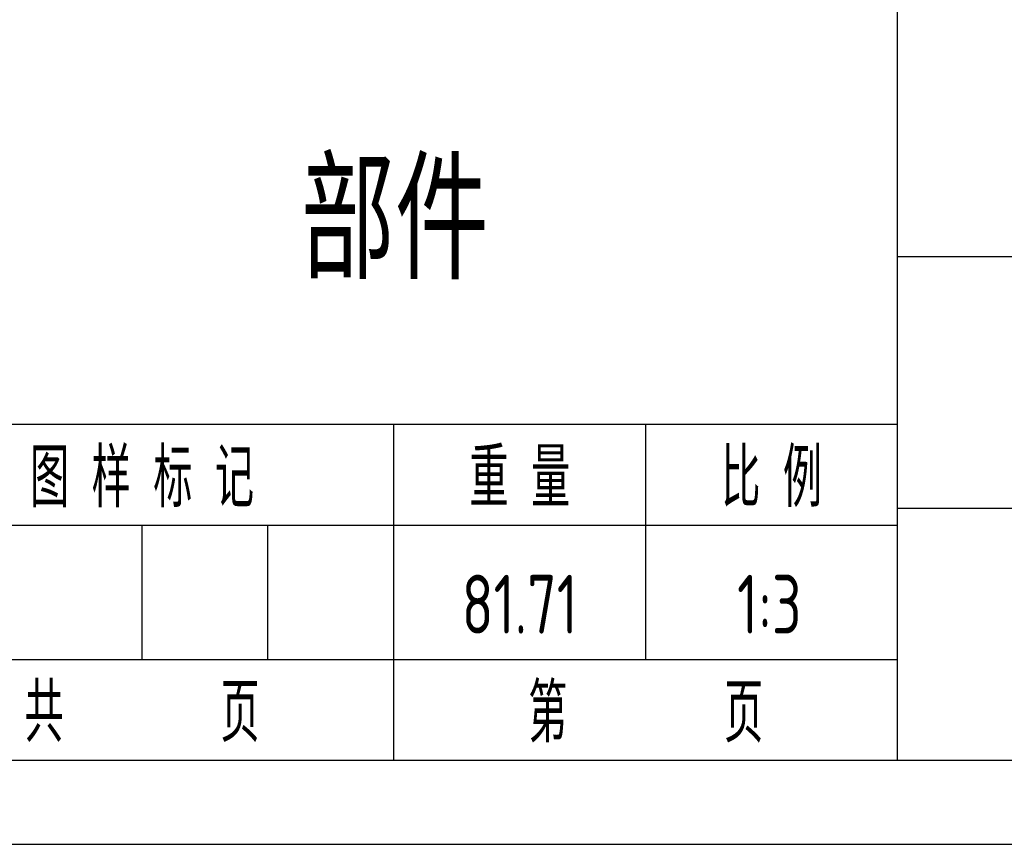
# Model space of a CAD drawing. Header units: millimetres. Extents: x -78 to 1185, y -15 to 876.
# Tile 3 of 9: x 833 to 1009, y -15 to 132. Entities that reach past the tile are written whole.
import ezdxf
from ezdxf.enums import TextEntityAlignment as Align

# ---------------------------------------------------------------- set-up
doc = ezdxf.new("R2010")
doc.units = ezdxf.units.MM
doc.header["$LTSCALE"] = 30
for name, color, linetype in [('1轮廓实线层', 7, 'Continuous'), ('2细线层', 4, 'Continuous'), ('6文字层', 3, 'Continuous'), ('图框层', 7, 'Continuous')]:
    doc.layers.add(name, color=color, linetype=linetype)
doc.styles.add('PC_TEXTSTYLE', font='isocp.shx', dxfattribs={"width": 0.8, "bigfont": 'hzfs.shx'})

# ---------------------------------------------------------------- blocks, each defined once
blk = doc.blocks.new('PC_TITLE_BLOCK')
at = {"layer": '1轮廓实线层', "color": 7}
blk.add_line((-60, 0), (-60, 45), dxfattribs=at)
at = {"layer": '1轮廓实线层'}
for p, q in [((-60, 30), (0, 30)), ((-180, 20), (-60, 20)), ((-60, 15), (0, 15)), ((-180, 0), (0, 0))]:
    blk.add_line(p, q, dxfattribs=at)
at = {"layer": '2细线层'}
for p, q in [((-90, 0), (-90, 20)), ((-75, 6), (-75, 20)), ((-120, 14), (-60, 14)), ((-105, 6), (-105, 14)), ((-97.5, 6), (-97.5, 14)), ((-120, 6), (-60, 6))]:
    blk.add_line(p, q, dxfattribs=at)
at = {"layer": '6文字层', "style": 'PC_TEXTSTYLE', "width": 0.667}
for s, p in [(' 图 样 标 记 ', (-105, 17)), (' 重 量 ', (-82.5, 17)), (' 比 例 ', (-67.5, 17)), ('共       页', (-105, 3)), ('第       页', (-75, 3))]:
    blk.add_text(s, height=3.5, dxfattribs=at).set_placement(p, align=Align.MIDDLE)
at = {"layer": '6文字层', "style": 'PC_TEXTSTYLE', "flags": 8}
for tag, height, width, p, p2 in [('产品名称或材料标记', 7, 0.600652, (-113.463, 28.635), (-66.422, 28.635)), ('图样名称', 5, 2.004495, (-54.785, 19.978), (-5.268, 19.978)), ('标准化', 3.5, 1.023147, (-133.835, 15.372), (-120.752, 15.372)), ('重量', 3.5, 1.408247, (-88.457, 7.542), (-76.549, 7.542)), ('比例', 3.5, 1.385287, (-73.354, 7.542), (-61.929, 7.542)), ('图样代号', 5, 2.006536, (-54.785, 5.63), (-5.516, 5.63)), ('审核', 3.5, 1.579393, (-163.989, 5.367), (-150.634, 5.367)), ('工艺', 3.5, 1.621807, (-164.21, 0.371), (-150.891, 0.371)), ('日期', 3.5, 1.560088, (-133.835, 0.371), (-120.752, 0.371)), ('共几页', 3.5, 0.557144, (-108.073, 0.625), (-101.045, 0.625))]:
    blk.add_attdef(tag, text='', height=height, dxfattribs=dict(at, width=width)).set_placement(p, p2, align=Align.FIT)
at = {"layer": '6文字层', "style": 'PC_TEXTSTYLE', "width": 9.905045, "flags": 8}
blk.add_attdef('设计', text='', height=3.5, rotation=358.46442, dxfattribs=at).set_placement((-164.229, 15.372), (-150.367, 15), align=Align.FIT)
at = {"layer": '6文字层', "color": 3, "style": 'PC_TEXTSTYLE', "width": 0.56476, "flags": 8}
blk.add_attdef('第几页', text='', height=3.5, dxfattribs=at).set_placement((-78.287, 0.753), (-71.163, 0.753), align=Align.FIT)
at = {"layer": '6文字层', "ltscale": 10, "style": 'PC_TEXTSTYLE', "flags": 1}
blk.add_attdef('图纸张数', (-58.679, -0.492), '', height=2.5, dxfattribs=at)

msp = doc.modelspace()

# ---------------------------------------------------------------- linework, layer by layer
at = {"layer": '2细线层'}
msp.add_line((-75, -15), (1185, -15), dxfattribs=at)
at = {"layer": '图框层'}
msp.add_line((0, 0), (1170, 0), dxfattribs=at)

# ---------------------------------------------------------------- block references
ref = msp.add_blockref('PC_TITLE_BLOCK', (1170, 0), dxfattribs=dict(at, xscale=3, yscale=3, zscale=3))
ref.add_attrib('重量', '81.71', dxfattribs={"layer": '6文字层', "height": 10.5, "style": 'PC_TEXTSTYLE', "width": 0.8}).set_placement((922.49, 22.63), align=Align.CENTER)
ref.add_attrib('产品名称或材料标记', '部件', dxfattribs={"layer": '6文字层', "height": 21, "style": 'PC_TEXTSTYLE', "width": 0.8}).set_placement((900.17, 85.91), align=Align.CENTER)
ref.add_attrib('比例', '1:3', dxfattribs={"layer": '6文字层', "height": 10.5, "style": 'PC_TEXTSTYLE', "width": 0.8}).set_placement((967.08, 22.63), align=Align.CENTER)

doc.saveas('drawing.dxf')
